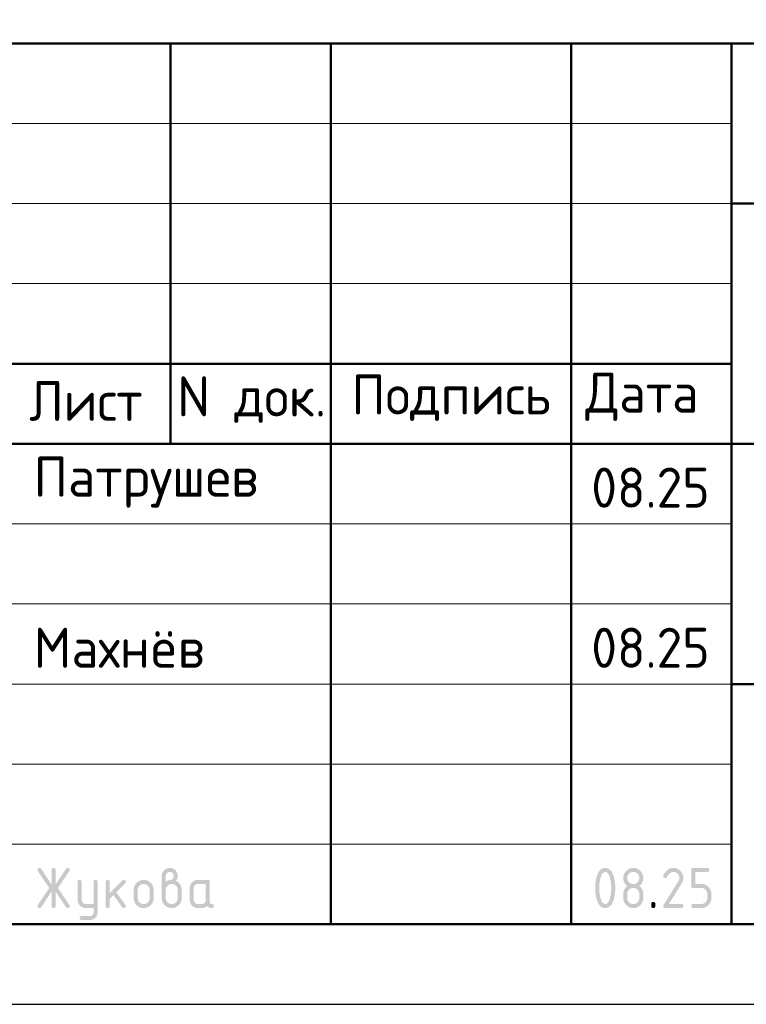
# Model space of a CAD drawing. Header units: millimetres. Extents: x 0 to 42000, y 0 to 29700.
# Tile 10 of 16: x 25060 to 29593, y 0 to 6148. Entities that reach past the tile are written whole.
import ezdxf

# ---------------------------------------------------------------- set-up
doc = ezdxf.new("R2010")
doc.units = ezdxf.units.MM
doc.layers.add('Standard', color=7, linetype='Continuous', lineweight=25)
doc.styles.add('ISOCPEUR', font='txt')

msp = doc.modelspace()

# ---------------------------------------------------------------- hatches: boundary and pattern name
at = {"layer": 'Standard', "linetype": 'Continuous', "lineweight": 25, "transparency": 33554687}
for points in [[(25258.5, 703.7), (25194, 606.8), (25193.1, 605.4), (25192, 604.4), (25190.9, 603.3), (25189.5, 602.7), (25188.2, 602), (25186.7, 601.6), (25185.1, 601.3), (25183.4, 601.3), (25181.8, 601.3), (25180.5, 601.5), (25179.1, 601.7), (25178, 602.1), (25176.8, 602.5), (25175.9, 603.1), (25174.9, 603.7), (25174.1, 604.5), (25173.4, 605.4), (25172.8, 606.4), (25172.2, 607.4), (25171.8, 608.6), (25171.4, 609.9), (25171.3, 611.3), (25171.1, 612.7), (25171.1, 614.3), (25171.1, 616), (25171.6, 617.6), (25172.1, 619.2), (25173.1, 620.8), (25243.4, 726.2), (25173.1, 831.6), (25172.1, 833.2), (25171.6, 834.9), (25171.1, 836.5), (25171.1, 838.2), (25171.1, 839.9), (25171.3, 841.3), (25171.5, 842.7), (25171.8, 843.9), (25172.2, 845.2), (25172.8, 846.2), (25173.4, 847.2), (25174.2, 848), (25175, 848.8), (25175.9, 849.4), (25176.9, 850.1), (25178.1, 850.5), (25179.3, 850.9), (25180.6, 851.1), (25182, 851.3), (25183.6, 851.3), (25185.2, 851.3), (25186.7, 850.9), (25188.2, 850.6), (25189.5, 849.9), (25190.8, 849.2), (25191.9, 848.1), (25193, 847), (25194, 845.6), (25258.5, 748.9), (25258.5, 838.8), (25258.5, 840.3), (25258.7, 841.7), (25258.9, 843.1), (25259.3, 844.3), (25259.7, 845.4), (25260.3, 846.4), (25260.9, 847.4), (25261.7, 848.2), (25262.5, 848.9), (25263.4, 849.5), (25264.4, 850.1), (25265.6, 850.5), (25266.8, 850.9), (25268.1, 851.1), (25269.5, 851.3), (25271.1, 851.3), (25272.6, 851.3), (25274, 851.1), (25275.4, 850.9), (25276.5, 850.5), (25277.7, 850.1), (25278.7, 849.5), (25279.7, 848.9), (25280.5, 848.2), (25281.2, 847.4), (25281.8, 846.4), (25282.4, 845.4), (25282.8, 844.3), (25283.2, 843.1), (25283.4, 841.7), (25283.6, 840.3), (25283.6, 838.8), (25283.6, 748.9), (25348.1, 845.6), (25349.1, 847), (25350.2, 848.1), (25351.4, 849.2), (25352.7, 849.9), (25354, 850.6), (25355.5, 850.9), (25357, 851.3), (25358.7, 851.3), (25360, 851.3), (25361.2, 851), (25362.4, 850.8), (25363.5, 850.3), (25364.6, 849.9), (25365.6, 849.2), (25366.6, 848.4), (25367.5, 847.5), (25368.4, 846.6), (25369, 845.5), (25369.7, 844.5), (25370.2, 843.4), (25370.6, 842.3), (25370.8, 841.1), (25371.1, 839.9), (25371.1, 838.6), (25371.1, 836.7), (25370.5, 835), (25370, 833.2), (25369, 831.6), (25298.7, 726.2), (25369, 620.8), (25370, 619.2), (25370.5, 617.5), (25371.1, 615.8), (25371.1, 614), (25371.1, 612.7), (25370.8, 611.5), (25370.6, 610.3), (25370.2, 609.2), (25369.7, 608.1), (25369.1, 607), (25368.4, 606), (25367.5, 605.1), (25366.7, 604.1), (25365.7, 603.4), (25364.7, 602.7), (25363.6, 602.2), (25362.6, 601.8), (25361.4, 601.5), (25360.2, 601.3), (25358.9, 601.3), (25357.1, 601.3), (25355.6, 601.6), (25354, 602), (25352.6, 602.7), (25351.3, 603.3), (25350.2, 604.4), (25349, 605.4), (25348.1, 606.8), (25283.6, 703.7), (25283.6, 613.8), (25283.6, 612.2), (25283.4, 610.8), (25283.2, 609.5), (25282.8, 608.3), (25282.4, 607.1), (25281.8, 606.2), (25281.2, 605.2), (25280.5, 604.4), (25279.7, 603.6), (25278.7, 603), (25277.7, 602.5), (25276.5, 602.1), (25275.4, 601.7), (25274, 601.5), (25272.6, 601.3), (25271.1, 601.3), (25269.5, 601.3), (25268.1, 601.5), (25266.8, 601.7), (25265.6, 602.1), (25264.4, 602.5), (25263.4, 603), (25262.5, 603.6), (25261.7, 604.4), (25260.9, 605.2), (25260.3, 606.2), (25259.7, 607.1), (25259.3, 608.3), (25258.9, 609.5), (25258.7, 610.8), (25258.5, 612.2), (25258.5, 613.8)], [(29137.2, 851.3), (29140.4, 851.3), (29143.5, 851), (29146.6, 850.7), (29149.7, 850.1), (29152.7, 849.6), (29155.5, 848.7), (29158.4, 847.9), (29161.2, 846.7), (29164, 845.6), (29166.6, 844.2), (29169.2, 842.7), (29171.8, 841), (29174.3, 839.3), (29176.7, 837.3), (29179.1, 835.3), (29181.4, 833), (29183.6, 830.7), (29185.7, 828.3), (29187.6, 825.9), (29189.4, 823.4), (29191.1, 820.9), (29192.5, 818.2), (29193.9, 815.6), (29195.1, 812.8), (29196.2, 810.1), (29197.1, 807.2), (29197.9, 804.3), (29198.5, 801.3), (29199.1, 798.3), (29199.4, 795.2), (29199.6, 792), (29199.6, 788.8), (29199.6, 784.4), (29198.9, 779.9), (29198.2, 775.4), (29196.8, 770.9), (29195.4, 766.4), (29193.2, 761.9), (29191.1, 757.4), (29188.3, 752.8), (29109.5, 626.3), (29187.2, 626.3), (29188.7, 626.3), (29190.1, 626.1), (29191.4, 625.9), (29192.6, 625.6), (29193.8, 625.2), (29194.8, 624.6), (29195.7, 624), (29196.5, 623.2), (29197.3, 622.4), (29197.9, 621.4), (29198.5, 620.5), (29198.9, 619.3), (29199.2, 618.1), (29199.4, 616.7), (29199.6, 615.4), (29199.6, 613.8), (29199.6, 612.2), (29199.4, 610.9), (29199.2, 609.5), (29198.9, 608.3), (29198.5, 607.2), (29197.9, 606.2), (29197.3, 605.2), (29196.5, 604.4), (29195.7, 603.6), (29194.8, 603), (29193.8, 602.5), (29192.6, 602.1), (29191.4, 601.7), (29190.1, 601.5), (29188.7, 601.3), (29187.2, 601.3), (29087.2, 601.3), (29085.6, 601.3), (29084.2, 601.5), (29082.9, 601.7), (29081.7, 602.1), (29080.5, 602.5), (29079.6, 603), (29078.6, 603.6), (29077.8, 604.4), (29077, 605.2), (29076.4, 606.2), (29075.9, 607.1), (29075.5, 608.3), (29075.1, 609.5), (29074.9, 610.9), (29074.7, 612.2), (29074.7, 613.8), (29074.7, 615.7), (29075.2, 617.5), (29075.7, 619.3), (29076.8, 621), (29168.4, 768.1), (29170, 770.6), (29171.1, 773.2), (29172.3, 775.7), (29173.1, 778.3), (29173.9, 780.9), (29174.3, 783.5), (29174.7, 786.1), (29174.7, 788.7), (29174.7, 792.6), (29174, 796.2), (29173.3, 799.8), (29171.9, 803.1), (29170.5, 806.4), (29168.5, 809.5), (29166.4, 812.5), (29163.7, 815.3), (29160.9, 818), (29157.9, 820.1), (29154.9, 822.1), (29151.6, 823.5), (29148.2, 824.9), (29144.6, 825.6), (29141, 826.2), (29137.2, 826.2), (29134.5, 826.2), (29131.9, 825.8), (29129.3, 825.3), (29126.8, 824.3), (29124.2, 823.3), (29121.7, 821.8), (29119.2, 820.3), (29116.8, 818.4), (29114.3, 816.4), (29111.9, 814), (29109.5, 811.5), (29107.2, 808.6), (29104.8, 805.6), (29102.5, 802.2), (29100.2, 798.7), (29098, 794.8), (29097.1, 793.3), (29096, 792.2), (29094.9, 791), (29093.6, 790.3), (29092.2, 789.5), (29090.6, 789.1), (29089, 788.8), (29087.2, 788.8), (29085.6, 788.8), (29084.2, 789), (29082.9, 789.1), (29081.7, 789.5), (29080.5, 789.9), (29079.6, 790.5), (29078.6, 791.1), (29077.8, 791.9), (29077, 792.7), (29076.4, 793.6), (29075.9, 794.6), (29075.5, 795.8), (29075.1, 797), (29074.9, 798.3), (29074.7, 799.7), (29074.7, 801.2), (29074.7, 802.7), (29075, 803.9), (29075.3, 805.2), (29075.8, 806.4), (29078.7, 812), (29081.9, 816.9), (29085, 821.8), (29088.4, 826), (29091.8, 830.2), (29095.4, 833.7), (29099, 837.2), (29102.8, 840.1), (29106.6, 842.9), (29110.7, 845), (29114.8, 847.1), (29119.1, 848.5), (29123.4, 849.9), (29127.9, 850.6), (29132.4, 851.3)], [(29249.6, 738.8), (29249.6, 838.8), (29249.6, 840.4), (29249.8, 841.7), (29250, 843.1), (29250.4, 844.3), (29250.8, 845.4), (29251.3, 846.4), (29251.9, 847.4), (29252.7, 848.2), (29253.5, 848.9), (29254.5, 849.5), (29255.4, 850.1), (29256.6, 850.5), (29257.8, 850.9), (29259.1, 851.1), (29260.5, 851.3), (29262.1, 851.3), (29349.3, 851.3), (29350.9, 851.3), (29352.2, 851.1), (29353.6, 850.9), (29354.8, 850.5), (29356, 850.1), (29356.9, 849.5), (29357.9, 848.9), (29358.7, 848.2), (29359.5, 847.4), (29360.1, 846.4), (29360.6, 845.4), (29361, 844.2), (29361.4, 843.1), (29361.6, 841.7), (29361.8, 840.3), (29361.8, 838.8), (29361.8, 837.2), (29361.6, 835.8), (29361.4, 834.5), (29361, 833.3), (29360.6, 832.1), (29360.1, 831.1), (29359.5, 830.2), (29358.7, 829.4), (29357.9, 828.6), (29356.9, 828), (29356, 827.4), (29354.8, 827), (29353.6, 826.6), (29352.2, 826.4), (29350.9, 826.2), (29349.3, 826.2), (29274.6, 826.2), (29274.6, 751.3), (29312, 751.3), (29315.3, 751.3), (29318.4, 751), (29321.5, 750.8), (29324.5, 750.2), (29327.5, 749.6), (29330.4, 748.7), (29333.2, 747.9), (29336, 746.7), (29338.8, 745.6), (29341.4, 744.2), (29344, 742.7), (29346.6, 741), (29349.1, 739.3), (29351.5, 737.3), (29353.9, 735.3), (29356.1, 733), (29358.4, 730.7), (29360.4, 728.2), (29362.4, 725.8), (29364.1, 723.3), (29365.8, 720.8), (29367.2, 718.1), (29368.7, 715.5), (29369.8, 712.7), (29370.9, 710), (29371.8, 707.1), (29372.7, 704.2), (29373.2, 701.2), (29373.8, 698.2), (29374.1, 695.1), (29374.4, 692), (29374.4, 688.8), (29374.4, 663.8), (29374.4, 660.6), (29374.1, 657.4), (29373.8, 654.3), (29373.2, 651.3), (29372.6, 648.3), (29371.8, 645.4), (29370.9, 642.5), (29369.8, 639.8), (29368.6, 637), (29367.2, 634.4), (29365.8, 631.7), (29364.1, 629.2), (29362.3, 626.7), (29360.3, 624.3), (29358.3, 621.9), (29356, 619.6), (29353.7, 617.3), (29351.3, 615.3), (29348.9, 613.3), (29346.4, 611.6), (29343.9, 609.9), (29341.2, 608.4), (29338.6, 607), (29335.9, 605.9), (29333.1, 604.7), (29330.2, 603.9), (29327.4, 603), (29324.4, 602.4), (29321.4, 601.9), (29318.3, 601.6), (29315.2, 601.3), (29312, 601.3), (29262.1, 601.3), (29260.5, 601.3), (29259.1, 601.5), (29257.8, 601.7), (29256.6, 602.1), (29255.4, 602.5), (29254.5, 603), (29253.5, 603.6), (29252.7, 604.4), (29251.9, 605.2), (29251.3, 606.2), (29250.8, 607.2), (29250.4, 608.3), (29250, 609.5), (29249.8, 610.9), (29249.6, 612.2), (29249.6, 613.8), (29249.6, 615.4), (29249.8, 616.7), (29250, 618.1), (29250.4, 619.3), (29250.8, 620.5), (29251.3, 621.4), (29251.9, 622.4), (29252.7, 623.2), (29253.5, 624), (29254.5, 624.6), (29255.4, 625.2), (29256.6, 625.6), (29257.8, 625.9), (29259.1, 626.1), (29260.5, 626.3), (29262.1, 626.3), (29311.9, 626.3), (29315.8, 626.3), (29319.5, 627), (29323.1, 627.7), (29326.4, 629.1), (29329.7, 630.4), (29332.7, 632.5), (29335.7, 634.5), (29338.5, 637.2), (29341.2, 639.9), (29343.2, 643), (29345.2, 646), (29346.6, 649.3), (29348, 652.6), (29348.6, 656.3), (29349.3, 659.9), (29349.3, 663.8), (29349.3, 688.8), (29349.3, 692.7), (29348.6, 696.3), (29347.9, 699.9), (29346.6, 703.2), (29345.2, 706.5), (29343.2, 709.5), (29341.1, 712.6), (29338.4, 715.3), (29335.6, 718), (29332.6, 720.1), (29329.6, 722.2), (29326.3, 723.5), (29323, 724.9), (29319.4, 725.6), (29315.8, 726.3), (29311.9, 726.3), (29262.1, 726.3), (29260.5, 726.3), (29259.1, 726.5), (29257.8, 726.7), (29256.6, 727.1), (29255.4, 727.5), (29254.5, 728), (29253.5, 728.6), (29252.7, 729.4), (29251.9, 730.2), (29251.3, 731.2), (29250.8, 732.1), (29250.4, 733.3), (29250, 734.5), (29249.8, 735.9), (29249.6, 737.2)], [(25520.8, 576), (25520.8, 601.3), (25471, 601.3), (25468.3, 601.3), (25465.8, 601.5), (25463.3, 601.7), (25460.9, 602.2), (25458.5, 602.7), (25456.2, 603.3), (25453.8, 604), (25451.6, 604.9), (25449.4, 605.8), (25447.3, 607), (25445.2, 608.1), (25443.2, 609.5), (25441.2, 610.8), (25439.3, 612.4), (25437.4, 614), (25435.6, 615.9), (25433.8, 617.7), (25432.2, 619.6), (25430.6, 621.5), (25429.2, 623.5), (25427.9, 625.6), (25426.8, 627.7), (25425.6, 629.8), (25424.7, 632), (25423.8, 634.2), (25423.1, 636.5), (25422.5, 638.8), (25422, 641.2), (25421.6, 643.6), (25421.3, 646.1), (25421.1, 648.6), (25421.1, 651.2), (25421.1, 763.7), (25421.1, 765.2), (25421.3, 766.6), (25421.5, 767.9), (25421.9, 769.1), (25422.3, 770.3), (25422.9, 771.3), (25423.5, 772.2), (25424.2, 773), (25425, 773.8), (25426, 774.4), (25427, 775), (25428.1, 775.4), (25429.3, 775.8), (25430.7, 775.9), (25432.1, 776.1), (25433.6, 776.1), (25435.2, 776.1), (25436.6, 775.9), (25437.9, 775.8), (25439.1, 775.4), (25440.3, 775), (25441.3, 774.4), (25442.2, 773.8), (25443, 773), (25443.8, 772.2), (25444.4, 771.3), (25445, 770.3), (25445.4, 769.1), (25445.8, 768), (25446, 766.6), (25446.2, 765.2), (25446.2, 763.7), (25446.2, 651.3), (25446.2, 648.8), (25446.6, 646.4), (25447.1, 644), (25448, 641.8), (25448.9, 639.6), (25450.3, 637.6), (25451.7, 635.6), (25453.5, 633.7), (25455.3, 631.9), (25457.4, 630.5), (25459.4, 629.1), (25461.6, 628.2), (25463.8, 627.3), (25466.1, 626.8), (25468.5, 626.3), (25471, 626.3), (25520.8, 626.3), (25520.8, 763.7), (25520.8, 765.2), (25521, 766.6), (25521.2, 768), (25521.6, 769.1), (25522, 770.3), (25522.6, 771.3), (25523.2, 772.2), (25524, 773), (25524.7, 773.8), (25525.7, 774.4), (25526.7, 775), (25527.9, 775.4), (25529, 775.8), (25530.4, 775.9), (25531.8, 776.1), (25533.4, 776.1), (25534.9, 776.1), (25536.3, 775.9), (25537.7, 775.8), (25538.8, 775.4), (25540, 775), (25541, 774.4), (25542, 773.8), (25542.7, 773), (25543.5, 772.2), (25544.1, 771.3), (25544.7, 770.3), (25545.1, 769.1), (25545.5, 768), (25545.7, 766.6), (25545.9, 765.2), (25545.9, 763.7), (25545.9, 576.3), (25545.9, 573.7), (25545.7, 571.2), (25545.4, 568.7), (25545, 566.3), (25544.5, 563.9), (25543.9, 561.6), (25543.2, 559.3), (25542.3, 557.1), (25541.4, 554.9), (25540.3, 552.8), (25539.2, 550.6), (25537.9, 548.6), (25536.5, 546.6), (25535, 544.7), (25533.4, 542.8), (25531.6, 540.9), (25529.8, 539.1), (25528, 537.5), (25526.1, 535.9), (25524.1, 534.6), (25522.1, 533.2), (25520, 532.1), (25517.9, 530.9), (25515.7, 530), (25513.5, 529.1), (25511.2, 528.4), (25509, 527.7), (25506.6, 527.3), (25504.2, 526.8), (25501.7, 526.6), (25499.2, 526.4), (25496.6, 526.4), (25446.2, 526.4), (25444.6, 526.4), (25443.2, 526.6), (25441.9, 526.8), (25440.7, 527.2), (25439.5, 527.6), (25438.5, 528.1), (25437.6, 528.7), (25436.8, 529.5), (25436, 530.3), (25435.4, 531.3), (25434.8, 532.3), (25434.4, 533.4), (25434, 534.6), (25433.9, 536), (25433.7, 537.3), (25433.7, 538.9), (25433.7, 540.1), (25433.9, 541.3), (25434.1, 542.5), (25434.6, 543.5), (25435.1, 544.6), (25435.8, 545.7), (25436.5, 546.7), (25437.4, 547.6), (25438.4, 548.6), (25439.4, 549.3), (25440.4, 550), (25441.5, 550.5), (25442.6, 550.9), (25443.8, 551.2), (25444.9, 551.4), (25446.2, 551.4), (25495.9, 551.4), (25498.6, 551.4), (25501, 551.9), (25503.4, 552.3), (25505.7, 553.2), (25507.9, 554), (25509.9, 555.4), (25511.9, 556.7), (25513.7, 558.4), (25515.5, 560.2), (25516.8, 562.1), (25518.1, 564.1), (25519, 566.3), (25519.9, 568.5), (25520.4, 570.9), (25520.8, 573.3)], [(25621, 694), (25699.6, 772.6), (25700.5, 773.4), (25701.5, 774.1), (25702.5, 774.8), (25703.6, 775.2), (25704.7, 775.7), (25705.9, 775.9), (25707.2, 776.1), (25708.5, 776.1), (25710, 776.1), (25711.4, 775.9), (25712.8, 775.8), (25714, 775.4), (25715.1, 775), (25716.1, 774.4), (25717.1, 773.8), (25717.9, 773), (25718.6, 772.2), (25719.2, 771.3), (25719.8, 770.3), (25720.2, 769.1), (25720.6, 767.9), (25720.8, 766.6), (25721, 765.2), (25721, 763.7), (25721, 762.4), (25720.8, 761.3), (25720.5, 760.1), (25720, 759), (25719.6, 757.9), (25718.8, 756.9), (25718.1, 755.9), (25717.2, 754.9), (25662.3, 700.1), (25718.5, 621), (25719.8, 619.3), (25720.4, 617.4), (25721, 615.6), (25721, 613.6), (25721, 612.1), (25720.8, 610.7), (25720.6, 609.4), (25720.2, 608.2), (25719.8, 607), (25719.2, 606.1), (25718.6, 605.1), (25717.9, 604.4), (25717.1, 603.6), (25716.1, 603), (25715.1, 602.4), (25714, 602.1), (25712.8, 601.7), (25711.4, 601.5), (25710, 601.3), (25708.5, 601.3), (25706.8, 601.3), (25705.3, 601.6), (25703.9, 601.9), (25702.6, 602.6), (25701.3, 603.3), (25700.1, 604.3), (25699, 605.3), (25698.1, 606.6), (25644.3, 682.1), (25621, 658.8), (25621, 613.8), (25621, 612.2), (25620.8, 610.9), (25620.6, 609.5), (25620.2, 608.3), (25619.8, 607.1), (25619.3, 606.2), (25618.7, 605.2), (25617.9, 604.4), (25617.1, 603.6), (25616.1, 603), (25615.1, 602.5), (25614, 602.1), (25612.8, 601.7), (25611.4, 601.5), (25610.1, 601.3), (25608.5, 601.3), (25606.9, 601.3), (25605.6, 601.5), (25604.2, 601.7), (25603, 602.1), (25601.8, 602.5), (25600.9, 603), (25599.9, 603.6), (25599.1, 604.4), (25598.3, 605.2), (25597.7, 606.2), (25597.1, 607.1), (25596.8, 608.3), (25596.4, 609.5), (25596.2, 610.8), (25596, 612.2), (25596, 613.8), (25596, 763.7), (25596, 765.2), (25596.2, 766.6), (25596.4, 767.9), (25596.8, 769.1), (25597.1, 770.3), (25597.7, 771.3), (25598.3, 772.2), (25599.1, 773), (25599.9, 773.8), (25600.9, 774.4), (25601.8, 775), (25603, 775.4), (25604.2, 775.8), (25605.6, 775.9), (25606.9, 776.1), (25608.5, 776.1), (25610.1, 776.1), (25611.4, 775.9), (25612.8, 775.8), (25614, 775.4), (25615.1, 775), (25616.1, 774.4), (25617.1, 773.8), (25617.9, 773), (25618.7, 772.2), (25619.3, 771.3), (25619.8, 770.3), (25620.2, 769.1), (25620.6, 767.9), (25620.8, 766.6), (25621, 765.2), (25621, 763.7)], [(28999.8, 626.3), (28999.8, 627.9), (29000, 629.3), (29000.2, 630.6), (29000.6, 631.8), (29001, 633), (29001.6, 634), (29002.2, 634.9), (29003, 635.7), (29003.7, 636.5), (29004.7, 637.1), (29005.7, 637.7), (29006.9, 638.1), (29008.1, 638.5), (29009.4, 638.7), (29010.8, 638.9), (29012.3, 638.9), (29013.9, 638.9), (29015.3, 638.7), (29016.7, 638.5), (29017.8, 638.1), (29019, 637.7), (29020, 637.1), (29021, 636.5), (29021.7, 635.7), (29022.5, 634.9), (29023.1, 634), (29023.7, 633), (29024.1, 631.8), (29024.5, 630.6), (29024.7, 629.3), (29024.9, 627.9), (29024.9, 626.3), (29024.9, 613.8), (29024.9, 612.2), (29024.7, 610.9), (29024.5, 609.5), (29024.1, 608.3), (29023.7, 607.2), (29023.1, 606.2), (29022.5, 605.2), (29021.7, 604.4), (29021, 603.6), (29020, 603), (29019, 602.5), (29017.8, 602.1), (29016.7, 601.7), (29015.3, 601.5), (29013.9, 601.3), (29012.3, 601.3), (29010.8, 601.3), (29009.4, 601.5), (29008.1, 601.7), (29006.9, 602.1), (29005.7, 602.5), (29004.7, 603), (29003.7, 603.6), (29003, 604.4), (29002.2, 605.2), (29001.6, 606.2), (29001, 607.2), (29000.6, 608.3), (29000.2, 609.5), (29000, 610.9), (28999.8, 612.2), (28999.8, 613.8)]]:
    msp.add_hatch(color=7, dxfattribs=at).paths.add_polyline_path(points, flags=16)
h = msp.add_hatch(color=7, dxfattribs=at)
h.paths.add_polyline_path([(25970.7, 763.7), (25974.7, 766.9), (25978.5, 769.2), (25982.3, 771.5), (25986, 773.1), (25989.6, 774.7), (25993.1, 775.5), (25996.6, 776.2), (25999.9, 776.2), (26001.8, 776.2), (26003.7, 776.8), (26005.6, 777.3), (26007.4, 778.4), (26009.2, 779.5), (26010.9, 781.1), (26012.6, 782.8), (26014.3, 784.9), (26015.9, 787), (26017.1, 789), (26018.3, 791), (26019.1, 793.1), (26019.9, 795.1), (26020.3, 797.1), (26020.7, 799.2), (26020.7, 801.2), (26020.7, 803.9), (26020.3, 806.3), (26019.8, 808.7), (26018.9, 811), (26018, 813.2), (26016.7, 815.2), (26015.3, 817.2), (26013.5, 819), (26011.7, 820.8), (26009.7, 822.2), (26007.7, 823.5), (26005.5, 824.4), (26003.3, 825.3), (26000.8, 825.8), (25998.4, 826.2), (25995.7, 826.2), (25993.1, 826.2), (25990.7, 825.8), (25988.3, 825.3), (25986.1, 824.4), (25983.9, 823.5), (25981.9, 822.1), (25979.9, 820.7), (25978, 818.9), (25976.2, 817.1), (25974.8, 815.1), (25973.5, 813.1), (25972.6, 810.9), (25971.6, 808.6), (25971.2, 806.2), (25970.7, 803.8), (25970.7, 801.2)])
h.paths.add_polyline_path([(26033, 771.2), (26037.3, 769.4), (26041.2, 767), (26045, 764.7), (26048.5, 761.8), (26051.9, 759), (26054.8, 755.6), (26057.8, 752.2), (26060.3, 748.3), (26062.9, 744.3), (26064.8, 740.2), (26066.7, 736.1), (26067.9, 731.8), (26069.2, 727.5), (26069.8, 723), (26070.5, 718.5), (26070.5, 713.8), (26070.5, 663.8), (26070.5, 660.5), (26070.2, 657.4), (26069.9, 654.2), (26069.3, 651.2), (26068.8, 648.2), (26067.9, 645.3), (26067, 642.4), (26065.9, 639.6), (26064.8, 636.9), (26063.3, 634.2), (26061.9, 631.6), (26060.2, 629.1), (26058.5, 626.5), (26056.5, 624.1), (26054.5, 621.7), (26052.2, 619.5), (26049.9, 617.2), (26047.5, 615.2), (26045.1, 613.2), (26042.6, 611.5), (26040.1, 609.8), (26037.5, 608.4), (26034.8, 607), (26032.1, 605.8), (26029.3, 604.7), (26026.4, 603.8), (26023.5, 603), (26020.5, 602.4), (26017.5, 601.9), (26014.4, 601.6), (26011.3, 601.3), (26008.1, 601.3), (26004.8, 601.3), (26001.7, 601.6), (25998.5, 601.9), (25995.5, 602.4), (25992.5, 603), (25989.6, 603.9), (25986.7, 604.7), (25984, 605.9), (25981.2, 607), (25978.6, 608.4), (25975.9, 609.9), (25973.4, 611.6), (25970.9, 613.3), (25968.5, 615.3), (25966.1, 617.3), (25963.8, 619.6), (25961.6, 621.9), (25959.6, 624.2), (25957.6, 626.7), (25955.9, 629.2), (25954.2, 631.7), (25952.8, 634.3), (25951.4, 637), (25950.2, 639.8), (25949.1, 642.5), (25948.2, 645.4), (25947.4, 648.3), (25946.8, 651.3), (25946.3, 654.3), (25946, 657.4), (25945.7, 660.5), (25945.7, 663.8), (25945.7, 801.3), (25945.7, 803.9), (25945.9, 806.4), (25946.1, 809), (25946.6, 811.4), (25947.1, 813.8), (25947.7, 816.1), (25948.4, 818.5), (25949.3, 820.7), (25950.2, 822.9), (25951.4, 825), (25952.5, 827.1), (25953.9, 829.1), (25955.2, 831.2), (25956.8, 833.1), (25958.4, 835), (25960.2, 836.8), (25962, 838.6), (25964, 840.2), (25965.9, 841.8), (25967.9, 843.1), (25969.9, 844.5), (25972, 845.6), (25974.1, 846.8), (25976.3, 847.7), (25978.5, 848.6), (25980.8, 849.2), (25983.2, 849.9), (25985.6, 850.4), (25988, 850.8), (25990.5, 851.1), (25993, 851.3), (25995.6, 851.3), (25998.2, 851.3), (26000.7, 851.1), (26003.2, 850.8), (26005.6, 850.4), (26008, 849.9), (26010.4, 849.2), (26012.7, 848.5), (26014.9, 847.6), (26017.1, 846.7), (26019.2, 845.6), (26021.3, 844.5), (26023.3, 843.1), (26025.3, 841.7), (26027.3, 840.1), (26029.2, 838.5), (26031, 836.7), (26032.8, 834.9), (26034.4, 833), (26035.9, 831), (26037.3, 829), (26038.6, 827), (26039.8, 824.9), (26040.9, 822.8), (26041.8, 820.6), (26042.7, 818.3), (26043.4, 816), (26044.1, 813.7), (26044.5, 811.3), (26045, 808.9), (26045.2, 806.4), (26045.4, 803.9), (26045.4, 801.3), (26045.4, 796.6), (26044.6, 792.3), (26043.9, 788.1), (26042.3, 784.3), (26040.8, 780.5), (26038.4, 777.2), (26036.1, 774)], flags=16)
h.paths.add_polyline_path([(26045.4, 663.8), (26045.4, 713.8), (26045.4, 717.7), (26044.7, 721.3), (26044.1, 724.9), (26042.7, 728.2), (26041.3, 731.5), (26039.3, 734.5), (26037.3, 737.6), (26034.6, 740.3), (26031.9, 743.1), (26028.8, 745.1), (26025.8, 747.2), (26022.5, 748.5), (26019.2, 749.9), (26015.6, 750.6), (26012, 751.3), (26008.1, 751.3), (26004.2, 751.3), (26000.6, 750.6), (25996.9, 749.9), (25993.6, 748.5), (25990.3, 747.2), (25987.3, 745.1), (25984.3, 743.1), (25981.6, 740.3), (25978.9, 737.6), (25976.8, 734.5), (25974.8, 731.5), (25973.4, 728.2), (25972.1, 724.9), (25971.4, 721.3), (25970.7, 717.7), (25970.7, 713.8), (25970.7, 663.8), (25970.7, 659.9), (25971.4, 656.3), (25972.1, 652.6), (25973.4, 649.3), (25974.8, 646), (25976.8, 643), (25978.9, 639.9), (25981.6, 637.2), (25984.3, 634.5), (25987.3, 632.5), (25990.3, 630.4), (25993.6, 629.1), (25996.9, 627.7), (26000.6, 627), (26004.2, 626.3), (26008.1, 626.3), (26012, 626.3), (26015.6, 627), (26019.2, 627.7), (26022.5, 629.1), (26025.8, 630.4), (26028.8, 632.5), (26031.9, 634.6), (26034.6, 637.3), (26037.3, 640.1), (26039.3, 643.1), (26041.3, 646.1), (26042.7, 649.4), (26044.1, 652.7), (26044.7, 656.3), (26045.4, 659.9)])
h = msp.add_hatch(color=7, dxfattribs=at)
h.paths.add_polyline_path([(28749.8, 726.3), (28749.8, 734), (28749.4, 741.6), (28749, 749.1), (28748.2, 756.4), (28747.4, 763.7), (28746.1, 770.8), (28744.9, 777.9), (28743.2, 784.8), (28742, 790), (28740.6, 794.5), (28739.1, 799), (28737.6, 802.9), (28736, 806.8), (28734.2, 810), (28732.5, 813.3), (28730.5, 815.9), (28728.6, 818.5), (28726.5, 820.4), (28724.4, 822.4), (28722.2, 823.6), (28719.9, 824.9), (28717.5, 825.6), (28715.1, 826.2), (28712.5, 826.2), (28709.9, 826.2), (28707.5, 825.6), (28705.1, 824.9), (28702.9, 823.6), (28700.6, 822.3), (28698.6, 820.4), (28696.5, 818.4), (28694.6, 815.8), (28692.7, 813.2), (28690.9, 810), (28689.2, 806.7), (28687.6, 802.8), (28686, 798.9), (28684.6, 794.4), (28683.2, 789.8), (28681.9, 784.6), (28680.2, 777.6), (28679, 770.4), (28677.7, 763.3), (28676.8, 756), (28676, 748.7), (28675.6, 741.3), (28675.2, 733.9), (28675.2, 726.3), (28675.2, 718.6), (28675.6, 711.1), (28676, 703.5), (28676.8, 696.2), (28677.6, 688.9), (28678.9, 681.8), (28680.1, 674.7), (28681.8, 667.8), (28683, 662.6), (28684.4, 658.1), (28685.8, 653.5), (28687.4, 649.7), (28689, 645.8), (28690.8, 642.5), (28692.5, 639.3), (28694.4, 636.7), (28696.4, 634.1), (28698.4, 632.2), (28700.5, 630.2), (28702.8, 628.9), (28705, 627.6), (28707.5, 627), (28709.9, 626.3), (28712.5, 626.3), (28715.1, 626.3), (28717.5, 627), (28719.9, 627.6), (28722.2, 628.9), (28724.4, 630.2), (28726.5, 632.2), (28728.6, 634.1), (28730.5, 636.7), (28732.5, 639.3), (28734.2, 642.5), (28736, 645.8), (28737.6, 649.7), (28739.1, 653.5), (28740.6, 658.1), (28742, 662.6), (28743.2, 667.8), (28744.9, 674.7), (28746.1, 681.8), (28747.4, 688.9), (28748.2, 696.2), (28749, 703.5), (28749.4, 711.1), (28749.8, 718.6)])
h.paths.add_polyline_path([(28774.9, 726.3), (28774.9, 720.7), (28774.7, 715.3), (28774.5, 709.9), (28774.2, 704.7), (28773.8, 699.5), (28773.3, 694.5), (28772.8, 689.4), (28772.1, 684.6), (28771.4, 679.8), (28770.6, 675.1), (28769.7, 670.5), (28768.7, 666.1), (28767.7, 661.6), (28766.5, 657.3), (28765.3, 653.1), (28763.9, 649), (28761.9, 643), (28759.6, 637.8), (28757.3, 632.6), (28754.7, 628.1), (28752.1, 623.7), (28749.1, 619.9), (28746.2, 616.2), (28743, 613.2), (28739.8, 610.2), (28736.3, 608), (28732.8, 605.8), (28729, 604.3), (28725.1, 602.8), (28721, 602), (28716.9, 601.3), (28712.5, 601.3), (28708.1, 601.3), (28704, 602), (28699.8, 602.8), (28696, 604.3), (28692.2, 605.7), (28688.7, 608), (28685.2, 610.2), (28682, 613.2), (28678.7, 616.1), (28675.8, 619.8), (28672.9, 623.6), (28670.3, 628), (28667.7, 632.5), (28665.4, 637.7), (28663.1, 642.9), (28661.1, 648.8), (28659.7, 652.9), (28658.5, 657.2), (28657.3, 661.4), (28656.3, 665.9), (28655.2, 670.3), (28654.4, 675), (28653.5, 679.6), (28652.9, 684.5), (28652.2, 689.3), (28651.6, 694.4), (28651.1, 699.4), (28650.8, 704.6), (28650.5, 709.8), (28650.3, 715.3), (28650.1, 720.7), (28650.1, 726.3), (28650.1, 731.9), (28650.3, 737.3), (28650.5, 742.7), (28650.8, 748), (28651.1, 753.2), (28651.6, 758.2), (28652.2, 763.3), (28652.9, 768.1), (28653.5, 772.9), (28654.4, 777.6), (28655.2, 782.2), (28656.3, 786.7), (28657.3, 791.1), (28658.5, 795.4), (28659.7, 799.7), (28661.1, 803.7), (28663.1, 809.7), (28665.4, 814.9), (28667.7, 820.1), (28670.3, 824.5), (28672.9, 829), (28675.8, 832.7), (28678.7, 836.4), (28682, 839.4), (28685.2, 842.4), (28688.7, 844.6), (28692.2, 846.8), (28696, 848.3), (28699.8, 849.8), (28704, 850.5), (28708.1, 851.3), (28712.5, 851.3), (28716.9, 851.3), (28721, 850.5), (28725.1, 849.8), (28729, 848.3), (28732.8, 846.8), (28736.3, 844.6), (28739.8, 842.3), (28743, 839.4), (28746.2, 836.4), (28749.1, 832.6), (28752.1, 828.9), (28754.7, 824.4), (28757.3, 820), (28759.6, 814.7), (28761.9, 809.5), (28763.9, 803.6), (28765.3, 799.5), (28766.5, 795.2), (28767.7, 791), (28768.7, 786.5), (28769.7, 782.1), (28770.6, 777.4), (28771.4, 772.8), (28772.1, 768), (28772.8, 763.1), (28773.3, 758.1), (28773.8, 753.1), (28774.2, 747.9), (28774.5, 742.7), (28774.7, 737.3), (28774.9, 731.9)], flags=16)
h = msp.add_hatch(color=7, dxfattribs=at)
h.paths.add_polyline_path([(28887.4, 626.3), (28891.3, 626.3), (28894.9, 627), (28898.5, 627.7), (28901.8, 629.1), (28905.1, 630.4), (28908.1, 632.5), (28911.1, 634.5), (28913.8, 637.2), (28916.6, 639.9), (28918.6, 643), (28920.6, 646), (28922, 649.3), (28923.3, 652.6), (28924, 656.3), (28924.7, 659.9), (28924.7, 663.8), (28924.7, 688.8), (28924.7, 692.7), (28924, 696.3), (28923.3, 699.9), (28922, 703.2), (28920.6, 706.5), (28918.5, 709.5), (28916.5, 712.6), (28913.8, 715.3), (28911, 718.1), (28908, 720.1), (28905, 722.2), (28901.7, 723.6), (28898.4, 724.9), (28894.8, 725.6), (28891.2, 726.3), (28887.4, 726.3), (28883.4, 726.3), (28879.8, 725.6), (28876.2, 724.9), (28872.9, 723.6), (28869.6, 722.2), (28866.6, 720.2), (28863.6, 718.1), (28860.9, 715.4), (28858.2, 712.7), (28856.1, 709.7), (28854.1, 706.6), (28852.7, 703.3), (28851.4, 700), (28850.7, 696.4), (28850, 692.7), (28850, 688.8), (28850, 663.8), (28850, 659.9), (28850.7, 656.3), (28851.4, 652.6), (28852.7, 649.3), (28854.1, 646), (28856.1, 643), (28858.2, 639.9), (28860.9, 637.2), (28863.6, 634.5), (28866.6, 632.5), (28869.6, 630.4), (28872.9, 629.1), (28876.2, 627.7), (28879.8, 627), (28883.4, 626.3)])
h.paths.add_polyline_path([(28887.4, 601.3), (28884.1, 601.3), (28881, 601.6), (28877.9, 601.9), (28874.9, 602.4), (28871.9, 603), (28869, 603.9), (28866.1, 604.7), (28863.4, 605.9), (28860.6, 607), (28858, 608.4), (28855.3, 609.9), (28852.8, 611.6), (28850.3, 613.3), (28847.9, 615.3), (28845.5, 617.3), (28843.2, 619.6), (28840.9, 621.9), (28838.9, 624.2), (28836.9, 626.7), (28835.2, 629.2), (28833.5, 631.7), (28832.1, 634.3), (28830.7, 637), (28829.5, 639.8), (28828.4, 642.5), (28827.5, 645.4), (28826.7, 648.3), (28826.1, 651.3), (28825.5, 654.3), (28825.3, 657.4), (28825, 660.5), (28825, 663.8), (28825, 688.8), (28825, 692.7), (28825.4, 696.4), (28825.8, 700.1), (28826.5, 703.6), (28827.3, 707.1), (28828.5, 710.4), (28829.7, 713.7), (28831.2, 716.8), (28832.8, 719.9), (28834.7, 722.9), (28836.7, 725.8), (28839.1, 728.6), (28841.4, 731.3), (28844.1, 733.9), (28846.9, 736.4), (28850, 738.8), (28846.9, 741.2), (28844.1, 743.7), (28841.4, 746.3), (28839.1, 749), (28836.7, 751.8), (28834.7, 754.7), (28832.8, 757.6), (28831.2, 760.8), (28829.7, 763.9), (28828.5, 767.2), (28827.3, 770.5), (28826.5, 774), (28825.8, 777.5), (28825.4, 781.2), (28825, 784.9), (28825, 788.8), (28825, 792), (28825.3, 795.1), (28825.5, 798.3), (28826.1, 801.3), (28826.7, 804.3), (28827.5, 807.2), (28828.4, 810.1), (28829.5, 812.8), (28830.7, 815.6), (28832.1, 818.2), (28833.5, 820.9), (28835.2, 823.4), (28836.9, 825.9), (28838.9, 828.3), (28840.9, 830.7), (28843.2, 833), (28845.5, 835.3), (28847.9, 837.3), (28850.3, 839.3), (28852.8, 841), (28855.3, 842.7), (28858, 844.1), (28860.6, 845.6), (28863.4, 846.7), (28866.1, 847.9), (28869, 848.7), (28871.9, 849.6), (28874.9, 850.1), (28877.9, 850.7), (28881, 851), (28884.1, 851.3), (28887.4, 851.3), (28890.6, 851.3), (28893.7, 851), (28896.8, 850.7), (28899.8, 850.1), (28902.8, 849.6), (28905.7, 848.7), (28908.6, 847.9), (28911.3, 846.7), (28914.1, 845.6), (28916.7, 844.1), (28919.4, 842.7), (28921.9, 841), (28924.4, 839.3), (28926.8, 837.3), (28929.2, 835.3), (28931.5, 833), (28933.8, 830.7), (28935.8, 828.3), (28937.8, 825.9), (28939.5, 823.4), (28941.2, 820.9), (28942.6, 818.2), (28944, 815.6), (28945.2, 812.8), (28946.3, 810.1), (28947.2, 807.2), (28948, 804.3), (28948.6, 801.3), (28949.2, 798.3), (28949.4, 795.1), (28949.7, 792), (28949.7, 788.8), (28949.7, 784.9), (28949.3, 781.2), (28949, 777.5), (28948.2, 774), (28947.4, 770.5), (28946.2, 767.2), (28945, 763.9), (28943.5, 760.8), (28941.9, 757.6), (28940, 754.7), (28938, 751.8), (28935.6, 749), (28933.3, 746.3), (28930.6, 743.7), (28927.8, 741.2), (28924.7, 738.8), (28929.2, 735.4), (28932.9, 731.6), (28936.5, 727.8), (28939.4, 723.6), (28942.2, 719.4), (28944.2, 714.8), (28946.2, 710.2), (28947.4, 705.3), (28947.7, 704), (28948, 702.4), (28948.2, 700.8), (28948.4, 698.9), (28948.6, 697), (28948.8, 694.7), (28949, 692.5), (28949.2, 689.9), (28949.3, 687.3), (28949.4, 684.4), (28949.5, 681.4), (28949.6, 678.2), (28949.7, 674.9), (28949.7, 671.3), (28949.7, 667.7), (28949.7, 663.8), (28949.7, 660.5), (28949.4, 657.4), (28949.2, 654.3), (28948.6, 651.3), (28948, 648.3), (28947.2, 645.4), (28946.3, 642.5), (28945.2, 639.8), (28944, 637), (28942.6, 634.3), (28941.2, 631.7), (28939.5, 629.2), (28937.8, 626.7), (28935.8, 624.2), (28933.8, 621.9), (28931.5, 619.6), (28929.2, 617.3), (28926.8, 615.3), (28924.4, 613.3), (28921.9, 611.6), (28919.4, 609.9), (28916.7, 608.4), (28914.1, 607), (28911.3, 605.9), (28908.6, 604.7), (28905.7, 603.9), (28902.8, 603), (28899.8, 602.4), (28896.8, 601.9), (28893.7, 601.6), (28890.6, 601.3)], flags=16)
h.paths.add_polyline_path([(28887.4, 751.2), (28891.3, 751.2), (28894.9, 751.9), (28898.5, 752.6), (28901.8, 754), (28905.1, 755.3), (28908.1, 757.4), (28911.1, 759.4), (28913.8, 762.1), (28916.6, 764.8), (28918.6, 767.9), (28920.6, 770.9), (28922, 774.2), (28923.3, 777.5), (28924, 781.2), (28924.7, 784.8), (28924.7, 788.7), (28924.7, 792.6), (28924, 796.2), (28923.3, 799.8), (28922, 803.1), (28920.6, 806.4), (28918.5, 809.5), (28916.5, 812.5), (28913.8, 815.2), (28911, 818), (28908, 820), (28905, 822.1), (28901.7, 823.5), (28898.4, 824.8), (28894.8, 825.5), (28891.2, 826.2), (28887.4, 826.2), (28883.4, 826.2), (28879.8, 825.5), (28876.2, 824.9), (28872.9, 823.5), (28869.6, 822.1), (28866.6, 820.1), (28863.6, 818), (28860.9, 815.3), (28858.2, 812.6), (28856.1, 809.6), (28854.1, 806.6), (28852.7, 803.2), (28851.4, 799.9), (28850.7, 796.3), (28850, 792.7), (28850, 788.7), (28850, 784.8), (28850.7, 781.2), (28851.4, 777.5), (28852.7, 774.2), (28854.1, 770.9), (28856.1, 767.9), (28858.2, 764.8), (28860.9, 762.1), (28863.6, 759.4), (28866.6, 757.4), (28869.6, 755.3), (28872.9, 754), (28876.2, 752.6), (28879.8, 751.9), (28883.4, 751.2)])
h = msp.add_hatch(color=7, dxfattribs=at)
h.paths.add_polyline_path([(25770.8, 663.7), (25770.8, 713.7), (25770.8, 716.9), (25771.1, 720.1), (25771.4, 723.2), (25772, 726.2), (25772.5, 729.2), (25773.4, 732.1), (25774.3, 734.9), (25775.4, 737.7), (25776.5, 740.5), (25778, 743.1), (25779.4, 745.8), (25781.1, 748.3), (25782.8, 750.8), (25784.8, 753.2), (25786.8, 755.6), (25789.1, 757.9), (25791.4, 760.2), (25793.8, 762.2), (25796.2, 764.2), (25798.7, 765.9), (25801.2, 767.6), (25803.8, 769), (25806.5, 770.4), (25809.2, 771.6), (25812, 772.7), (25814.9, 773.6), (25817.7, 774.4), (25820.7, 775), (25823.7, 775.6), (25826.9, 775.9), (25830, 776.1), (25833.2, 776.1), (25836.5, 776.1), (25839.6, 775.9), (25842.8, 775.6), (25845.8, 775), (25848.9, 774.5), (25851.8, 773.6), (25854.7, 772.8), (25857.4, 771.6), (25860.2, 770.5), (25862.8, 769.1), (25865.5, 767.7), (25868, 766), (25870.5, 764.3), (25872.9, 762.3), (25875.3, 760.3), (25877.5, 758.1), (25879.8, 755.8), (25881.8, 753.4), (25883.7, 751), (25885.4, 748.5), (25887.1, 746), (25888.5, 743.4), (25890, 740.7), (25891.1, 737.9), (25892.2, 735.2), (25893.1, 732.3), (25893.9, 729.4), (25894.5, 726.3), (25895, 723.3), (25895.3, 720.1), (25895.6, 717), (25895.6, 713.7), (25895.6, 663.7), (25895.6, 660.5), (25895.3, 657.4), (25895, 654.2), (25894.5, 651.2), (25893.9, 648.2), (25893, 645.4), (25892.2, 642.5), (25891, 639.7), (25889.9, 637), (25888.5, 634.3), (25887, 631.7), (25885.3, 629.2), (25883.6, 626.6), (25881.6, 624.2), (25879.6, 621.8), (25877.4, 619.5), (25875.1, 617.3), (25872.7, 615.3), (25870.3, 613.3), (25867.8, 611.6), (25865.2, 609.8), (25862.6, 608.4), (25860, 607), (25857.2, 605.9), (25854.4, 604.7), (25851.6, 603.9), (25848.7, 603), (25845.7, 602.4), (25842.7, 601.9), (25839.6, 601.6), (25836.5, 601.3), (25833.2, 601.3), (25830, 601.3), (25826.9, 601.6), (25823.7, 601.9), (25820.7, 602.4), (25817.7, 603), (25814.9, 603.9), (25812, 604.7), (25809.2, 605.9), (25806.5, 607), (25803.8, 608.4), (25801.2, 609.8), (25798.7, 611.6), (25796.2, 613.3), (25793.8, 615.3), (25791.4, 617.3), (25789.1, 619.5), (25786.8, 621.8), (25784.8, 624.2), (25782.8, 626.6), (25781.1, 629.2), (25779.4, 631.7), (25778, 634.3), (25776.5, 637), (25775.4, 639.7), (25774.3, 642.5), (25773.4, 645.4), (25772.5, 648.2), (25772, 651.2), (25771.4, 654.2), (25771.1, 657.4), (25770.8, 660.5)], flags=16)
h.paths.add_polyline_path([(25870.6, 663.8), (25870.6, 713.8), (25870.6, 717.7), (25869.9, 721.3), (25869.2, 724.9), (25867.8, 728.2), (25866.4, 731.5), (25864.4, 734.5), (25862.3, 737.6), (25859.6, 740.3), (25856.9, 743.1), (25853.9, 745.1), (25850.8, 747.2), (25847.5, 748.5), (25844.2, 749.9), (25840.7, 750.6), (25837.1, 751.3), (25833.2, 751.3), (25829.3, 751.3), (25825.8, 750.6), (25822.2, 749.9), (25818.9, 748.5), (25815.6, 747.2), (25812.6, 745.1), (25809.6, 743.1), (25806.8, 740.3), (25804.1, 737.6), (25802, 734.5), (25800, 731.5), (25798.6, 728.2), (25797.2, 724.9), (25796.6, 721.3), (25795.9, 717.7), (25795.9, 713.8), (25795.9, 663.8), (25795.9, 659.9), (25796.6, 656.3), (25797.2, 652.6), (25798.6, 649.3), (25799.9, 646), (25802, 643), (25804, 639.9), (25806.7, 637.2), (25809.4, 634.5), (25812.4, 632.5), (25815.5, 630.4), (25818.8, 629.1), (25822.1, 627.7), (25825.7, 627), (25829.3, 626.3), (25833.2, 626.3), (25837.1, 626.3), (25840.7, 627), (25844.2, 627.7), (25847.5, 629.1), (25850.8, 630.4), (25853.9, 632.5), (25856.9, 634.6), (25859.6, 637.3), (25862.3, 640.1), (25864.4, 643.1), (25866.4, 646.1), (25867.8, 649.4), (25869.2, 652.7), (25869.9, 656.3), (25870.6, 659.9)])
h = msp.add_hatch(color=7, dxfattribs=at)
h.paths.add_polyline_path([(26220.3, 751.1), (26170.5, 751.1), (26167.9, 751.1), (26165.5, 750.6), (26163.1, 750.2), (26160.9, 749.3), (26158.7, 748.4), (26156.7, 747), (26154.7, 745.6), (26152.9, 743.8), (26151, 742), (26149.7, 740), (26148.3, 738), (26147.4, 735.8), (26146.5, 733.6), (26146.1, 731.1), (26145.6, 728.7), (26145.6, 726.1), (26145.6, 651.3), (26145.6, 648.7), (26146.1, 646.4), (26146.5, 644), (26147.4, 641.8), (26148.4, 639.6), (26149.7, 637.6), (26151.1, 635.5), (26153, 633.7), (26154.8, 631.9), (26156.8, 630.5), (26158.8, 629.1), (26161, 628.2), (26163.2, 627.3), (26165.6, 626.8), (26167.9, 626.3), (26170.5, 626.3), (26195.4, 626.3), (26198, 626.3), (26200.4, 626.8), (26202.8, 627.2), (26205, 628.2), (26207.2, 629.1), (26209.2, 630.4), (26211.2, 631.8), (26213, 633.6), (26214.8, 635.4), (26216.2, 637.4), (26217.6, 639.5), (26218.5, 641.7), (26219.4, 643.9), (26219.8, 646.3), (26220.3, 648.7), (26220.3, 651.3)])
h.paths.add_polyline_path([(26270.3, 613.8), (26270.3, 612.2), (26270.1, 610.8), (26269.9, 609.5), (26269.5, 608.3), (26269.1, 607.1), (26268.6, 606.2), (26268, 605.2), (26267.2, 604.4), (26266.4, 603.6), (26265.4, 603), (26264.5, 602.5), (26263.3, 602.1), (26262.1, 601.7), (26260.7, 601.5), (26259.4, 601.3), (26257.8, 601.3), (26253.5, 601.3), (26249.5, 602.1), (26245.5, 602.9), (26242, 604.6), (26238.4, 606.2), (26235.2, 608.7), (26232, 611.2), (26229.2, 614.5), (26225.8, 611.2), (26222, 608.7), (26218.1, 606.2), (26213.9, 604.6), (26209.7, 602.9), (26205, 602.1), (26200.4, 601.3), (26195.4, 601.3), (26170.5, 601.3), (26167.8, 601.3), (26165.3, 601.5), (26162.8, 601.7), (26160.4, 602.2), (26158, 602.6), (26155.6, 603.3), (26153.3, 604), (26151.1, 604.9), (26148.9, 605.8), (26146.8, 606.9), (26144.7, 608.1), (26142.7, 609.4), (26140.6, 610.8), (26138.7, 612.4), (26136.8, 614), (26135, 615.8), (26133.2, 617.6), (26131.6, 619.5), (26130, 621.4), (26128.7, 623.4), (26127.3, 625.4), (26126.2, 627.5), (26125.1, 629.7), (26124.2, 631.9), (26123.3, 634.1), (26122.6, 636.4), (26121.9, 638.7), (26121.5, 641.1), (26121, 643.6), (26120.8, 646.1), (26120.6, 648.6), (26120.6, 651.2), (26120.6, 726.2), (26120.6, 728.8), (26120.8, 731.3), (26121, 733.9), (26121.5, 736.3), (26121.9, 738.7), (26122.6, 741), (26123.3, 743.3), (26124.2, 745.6), (26125.1, 747.8), (26126.2, 749.9), (26127.3, 752), (26128.7, 754), (26130, 756), (26131.6, 757.9), (26133.2, 759.9), (26135, 761.7), (26136.8, 763.5), (26138.7, 765.1), (26140.6, 766.7), (26142.7, 768), (26144.7, 769.4), (26146.8, 770.5), (26148.9, 771.6), (26151.1, 772.5), (26153.3, 773.4), (26155.6, 774.1), (26158, 774.8), (26160.4, 775.2), (26162.8, 775.7), (26165.3, 775.9), (26167.8, 776.1), (26170.5, 776.1), (26232.8, 776.1), (26234.4, 776.1), (26235.8, 775.9), (26237.1, 775.8), (26238.3, 775.4), (26239.5, 775), (26240.4, 774.4), (26241.4, 773.8), (26242.2, 773), (26243, 772.2), (26243.6, 771.3), (26244.1, 770.3), (26244.5, 769.1), (26244.9, 767.9), (26245.1, 766.6), (26245.3, 765.2), (26245.3, 763.7), (26245.3, 638.8), (26245.3, 637.2), (26245.5, 635.8), (26245.7, 634.5), (26246.1, 633.3), (26246.5, 632.1), (26247.1, 631.1), (26247.7, 630.2), (26248.4, 629.4), (26249.2, 628.6), (26250.2, 628), (26251.2, 627.4), (26252.3, 627), (26253.5, 626.7), (26254.9, 626.5), (26256.2, 626.3), (26257.8, 626.3), (26259.4, 626.3), (26260.7, 626.1), (26262.1, 625.9), (26263.3, 625.5), (26264.5, 625.1), (26265.4, 624.5), (26266.4, 623.9), (26267.2, 623.1), (26268, 622.4), (26268.6, 621.4), (26269.1, 620.4), (26269.5, 619.2), (26269.9, 618.1), (26270.1, 616.7), (26270.3, 615.3)], flags=16)

# ---------------------------------------------------------------- linework, layer by layer
at = {"layer": 'Standard', "color": 7, "linetype": 'Continuous', "lineweight": 50, "transparency": 33554687}
for p, q in [((23000, 6000), (41500, 6000)), ((26000, 3500), (26000, 6000)), ((27000, 500), (27000, 6000)), ((28500, 500), (28500, 6000)), ((29500, 500), (29500, 6000)), ((29500, 5000), (41500, 5000)), ((23000, 4000), (29500, 4000)), ((23000, 4000), (29500, 4000)), ((23000, 3500), (29500, 3500)), ((23000, 3500), (29500, 3500)), ((29500, 3500), (41500, 3500)), ((29500, 2000), (41500, 2000))]:
    msp.add_line(p, q, dxfattribs=at)
at = {"layer": 'Standard', "color": 7, "linetype": 'Continuous', "lineweight": 13, "transparency": 33554687}
for p, q in [((23000, 5500), (29500, 5500)), ((23000, 5000), (29500, 5000)), ((23000, 4500), (29500, 4500)), ((23000, 3000), (29500, 3000)), ((23000, 2500), (29500, 2500)), ((23000, 2500), (29500, 2500)), ((23000, 2000), (29500, 2000)), ((23000, 2000), (29500, 2000)), ((23000, 1500), (29500, 1500)), ((23000, 1000), (29500, 1000))]:
    msp.add_line(p, q, dxfattribs=at)
at = {"layer": 'Standard', "color": 7, "linetype": 'Continuous', "lineweight": 25, "transparency": 33554687}
msp.add_line((23000, 500), (41500, 500), dxfattribs=at)
msp.add_line((23000, 500), (41500, 500), dxfattribs=at)
msp.add_line((23000, 500), (41500, 500), dxfattribs=at)
msp.add_lwpolyline([(0, 0), (42000, 0), (42000, 29700), (0, 29700), (0, 0)], close=True, dxfattribs=at)
at = {"layer": 'Standard', "color": 7, "linetype": 'Continuous', "lineweight": 50, "transparency": 33554687}
msp.add_lwpolyline([(2000, 29200), (41500, 29200), (41500, 500), (2000, 500), (2000, 29200)], close=True, dxfattribs=at)
at = {"layer": 'Standard', "color": 7, "linetype": 'Continuous', "lineweight": 13, "transparency": 33554687}
msp.add_lwpolyline([(31777, 29200), (2000, 29200), (2000, 6000), (31777, 6000), (31777, 29200)], dxfattribs=at)
at = {"layer": 'Standard', "color": 7, "linetype": 'Continuous', "lineweight": 25, "transparency": 33554687}
msp.add_lwpolyline([(41500, 6000), (23000, 6000), (23000, 500), (41500, 500), (41500, 6000)], dxfattribs=at)

# ---------------------------------------------------------------- texts
at = {"layer": 'Standard', "color": 7, "linetype": 'Continuous', "lineweight": 25, "transparency": 33554687, "char_height": 250, "attachment_point": 7, "style": 'ISOCPEUR'}
for s, insert, width in [('\\W0.94;Лист', (25119.1, 3642.8), 866.926), ('\\W0.95;N док.', (26042.5, 3630.6), 1068.125), ('\\W0.96;Подпись', (27129.4, 3642.8), 1344.28), ('\\W0.94;Дата', (28587.7, 3642.8), 967.736), ('\\W0.97;Патрушев', (25146.1, 3101.3), 1670.186), ('\\W0.94;08.25', (28625.1, 3101.3), 891.679), ('\\W0.96;Махнёв', (25146.1, 2101.3), 1243.904), ('\\W0.94;08.25', (28625.1, 2101.3), 891.679)]:
    msp.add_mtext(s, dxfattribs=dict(at, insert=insert, width=width))

doc.saveas('drawing.dxf')
